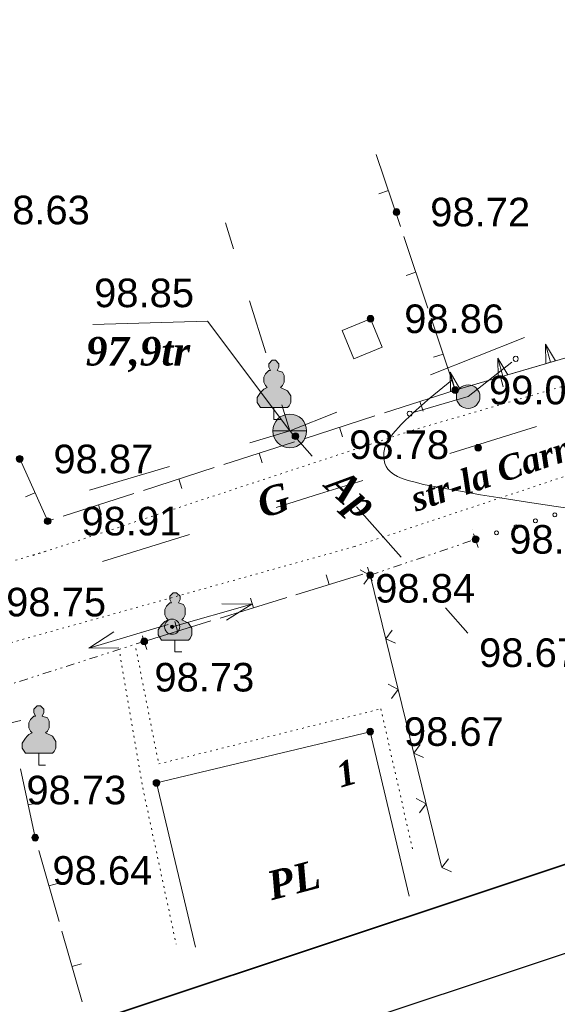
# Model space of a CAD drawing. Header units: millimetres. Extents: x 9396 to 25236, y 15106 to 31102.
# Tile 60 of 256: x 10472 to 10504, y 16443 to 16502. Entities that reach past the tile are written whole.
import ezdxf
from ezdxf.enums import TextEntityAlignment as Align

# ---------------------------------------------------------------- set-up
doc = ezdxf.new("R2010")
doc.units = ezdxf.units.MM
for name, pattern in [('DIVIDE', [1.25, 0.5, -0.25, 0, -0.25, 0, -0.25]), ('DOT', [0.25, 0, -0.25]), ('HIDDEN', [0.375, 0.25, -0.125])]:
    doc.linetypes.add(name, pattern=pattern)
for name, color, linetype, lineweight, true_color in [('1001010', 7, 'Continuous', 9, 0x000000), ('10010110', 7, 'Continuous', 20, 0xa25100), ('10010230', 7, 'Continuous', 20, 0x000000), ('1002020', 7, 'Continuous', 9, 0x000000), ('1060000', 7, 'Continuous', 9, 0x000000), ('1070000', 7, 'DOT', 9, 0x000000), ('2030012', 7, 'Continuous', 9, 0x000000), ('2030023', 7, 'Continuous', 9, 0x000000), ('21100200', 7, 'HIDDEN', 0, 0x800080), ('3000105', 7, 'DIVIDE', 9, 0x000000), ('3000220', 7, 'Continuous', 9, 0x000000), ('3000260', 7, 'Continuous', 9, 0x000000), ('4000091', 7, 'Continuous', 9, 0x000000), ('4000210', 7, 'Continuous', 9, 0x000000), ('5010210', 7, 'Continuous', 20, 0x008000), ('5010420', 7, 'Continuous', 9, 0x000000), ('6011210', 1, 'Continuous', 9, 0xff0000), ('8010120', 7, 'Continuous', 20, 0x0080ff), ('9010110', 7, 'Continuous', 9, 0x000000)]:
    doc.layers.add(name, color=color, linetype=linetype, lineweight=lineweight, true_color=true_color)
doc.layers.add('Рамка', color=7, linetype='Continuous', lineweight=35)
doc.styles.add('1', font='timesbi.ttf', dxfattribs={"height": 0.00127})
doc.styles.add('10', font='timesbi.ttf', dxfattribs={"height": 0.001481})
doc.styles.add('12', font='timesbi.ttf', dxfattribs={"height": 0.001693})
doc.styles.add('2', font='timesbi.ttf', dxfattribs={"height": 0.001693})
doc.styles.add('3', font='timesbi.ttf', dxfattribs={"height": 0.001693})
doc.styles.add('9', font='timesbi.ttf', dxfattribs={"height": 0.001693})
doc.styles.add('F2', font='arial.ttf', dxfattribs={"height": 0.001693})

# ---------------------------------------------------------------- blocks, each defined once
blk = doc.blocks.new('SYMBOL21100200')
at = {"true_color": 0x800080}
h = blk.add_hatch(color=216, dxfattribs=at)
edge = h.paths.add_edge_path()
edge.add_arc((0, 0), 0.1, 0, 360)
at = {"color": 216, "linetype": 'Continuous', "lineweight": 0, "true_color": 0x800080}
blk.add_circle((0, 0), 0.1, dxfattribs=at)
blk = doc.blocks.new('SYMBOL4000210')
at = {"true_color": 0xffffff}
blk.add_hatch(color=7, dxfattribs=at).paths.add_polyline_path([(0.05, 1.75), (-0.05, 1.75), (-0.15, 1.65), (-0.15, 1.55), (-0.1, 1.45), (-0.15, 1.45), (-0.25, 1.35), (-0.3, 1.25), (-0.3, 1.1), (-0.25, 1), (-0.2, 0.95), (-0.3, 0.9), (-0.35, 0.85), (-0.4, 0.8), (-0.5, 0.65), (-0.5, 0.5), (-0.4, 0.35), (-0.3, 0.35), (-0.1, 0.35), (0, 0.35), (0.15, 0.35), (0.4, 0.35), (0.45, 0.4), (0.5, 0.5), (0.5, 0.7), (0.4, 0.85), (0.2, 0.95), (0.25, 1), (0.3, 1.1), (0.3, 1.3), (0.25, 1.4), (0.1, 1.45), (0.15, 1.55), (0.15, 1.65)])
at = {"color": 18, "linetype": 'Continuous', "lineweight": 0, "true_color": 0x000000, "flags": 128}
blk.add_lwpolyline([(0.05, 1.75), (-0.05, 1.75), (-0.15, 1.65), (-0.15, 1.55), (-0.1, 1.45), (-0.15, 1.45), (-0.25, 1.35), (-0.3, 1.25), (-0.3, 1.1), (-0.25, 1), (-0.2, 0.95), (-0.3, 0.9), (-0.35, 0.85), (-0.4, 0.8), (-0.5, 0.65), (-0.5, 0.5), (-0.4, 0.35), (-0.3, 0.35), (-0.1, 0.35), (0, 0.35), (0.15, 0.35), (0.4, 0.35), (0.45, 0.4), (0.5, 0.5), (0.5, 0.7), (0.4, 0.85), (0.2, 0.95), (0.25, 1), (0.3, 1.1), (0.3, 1.3), (0.25, 1.4), (0.1, 1.45), (0.15, 1.55), (0.15, 1.65), (0.05, 1.75)], close=True, dxfattribs=at)
blk.add_lwpolyline([(0, 0.35), (0, 0), (0.2, 0)], dxfattribs=at)
blk = doc.blocks.new('SYMBOL5010420')
at = {"true_color": 0xffffff}
h = blk.add_hatch(color=7, dxfattribs=at)
edge = h.paths.add_edge_path()
edge.add_arc((0, 0), 0.5, 0, 360)
at = {"color": 18, "linetype": 'Continuous', "lineweight": 9, "true_color": 0x000000, "flags": 128}
blk.add_lwpolyline([(-0.5, 0), (0.5, 0)], dxfattribs=at)
at = {"color": 18, "linetype": 'Continuous', "lineweight": 9, "true_color": 0x000000}
blk.add_circle((0, 0), 0.5, dxfattribs=at)
blk = doc.blocks.new('SYMBOL2030012')
at = {"true_color": 0xffffff}
h = blk.add_hatch(color=7, dxfattribs=at)
edge = h.paths.add_edge_path()
edge.add_arc((0, 0), 0.225, 0, 360)
at = {"true_color": 0x000000}
h = blk.add_hatch(color=18, dxfattribs=at)
edge = h.paths.add_edge_path()
edge.add_arc((0, 0), 0.05, 0, 360)
at = {"color": 18, "linetype": 'Continuous', "lineweight": 0, "true_color": 0x000000}
for radius in [0.225, 0.05]:
    blk.add_circle((0, 0), radius, dxfattribs=at)
blk = doc.blocks.new('SYMBOL2030023')
at = {"true_color": 0xffffff}
h = blk.add_hatch(color=7, dxfattribs=at)
edge = h.paths.add_edge_path()
edge.add_arc((0, 0), 0.35, 0, 360)
at = {"color": 18, "linetype": 'Continuous', "lineweight": 0, "true_color": 0x000000}
blk.add_circle((0, 0), 0.35, dxfattribs=at)

msp = doc.modelspace()

# ---------------------------------------------------------------- linework, layer by layer
at = {"layer": '1001010', "color": 253}
msp.add_line((10493.458, 16482.257), (10491.778, 16481.557), dxfattribs=at)
for points in [[(10491.778, 16481.557, 0), (10491.078, 16483.237, 0), (10492.758, 16483.937, 0), (10493.458, 16482.257, 0)], [(10482.398, 16446.73, 0), (10480.078, 16456.457, 0), (10492.738, 16459.477, 0), (10495.058, 16449.75, 0)]]:
    msp.add_polyline3d(points, dxfattribs=at)
at = {"layer": '10010110'}
msp.add_polyline3d([(10497.585, 16480.293, 0), (10496.287, 16479.247, 0), (10495.298, 16478.384, 0), (10494.578, 16477.683, 0), (10494.083, 16477.119, 0), (10493.774, 16476.67, 0), (10493.608, 16476.312, 0), (10493.544, 16476.024, 0), (10493.541, 16475.781, 0), (10493.565, 16475.563, 0), (10493.612, 16475.366, 0), (10493.687, 16475.188, 0), (10493.796, 16475.025, 0), (10493.941, 16474.875, 0), (10494.128, 16474.738, 0), (10494.36, 16474.609, 0), (10494.643, 16474.488, 0), (10494.984, 16474.371, 0), (10495.399, 16474.254, 0), (10495.908, 16474.133, 0), (10496.532, 16474.004, 0), (10497.289, 16473.862, 0), (10498.2, 16473.702, 0), (10499.285, 16473.52, 0), (10500.563, 16473.311, 0), (10502.05, 16473.074, 0), (10503.75, 16472.814, 0), (10505.662, 16472.541, 0)], dxfattribs=at)
at = {"layer": '10010230', "color": 253}
for p, q in [((10503.431, 16481.367, 63.894), (10503.121, 16482.427, 63.894)), ((10500.601, 16480.547, 63.894), (10500.301, 16481.597, 63.894)), ((10497.781, 16479.717, 63.894), (10497.471, 16480.777, 63.894))]:
    msp.add_line(p, q, dxfattribs=at)
for points in [[(10520.238, 16486.817, 63.894), (10509.412, 16483.111, 63.894), (10497.778, 16479.717, 63.894)], [(10503.711, 16481.447, 63.894), (10503.121, 16482.427, 63.894), (10503.151, 16481.287, 63.894)], [(10500.891, 16480.627, 63.894), (10500.301, 16481.597, 63.894), (10500.321, 16480.457, 63.894)], [(10498.061, 16479.797, 63.894), (10497.471, 16480.777, 63.894), (10497.491, 16479.637, 63.894)]]:
    msp.add_polyline3d(points, dxfattribs=at)
for points in [[(10503.711, 16481.447, 63.894), (10503.121, 16482.427, 63.894), (10503.151, 16481.287, 63.894), (10503.711, 16481.447, 63.894)], [(10500.891, 16480.627, 63.894), (10500.301, 16481.597, 63.894), (10500.321, 16480.457, 63.894), (10500.891, 16480.627, 63.894)], [(10498.061, 16479.797, 63.894), (10497.471, 16480.777, 63.894), (10497.491, 16479.637, 63.894), (10498.061, 16479.797, 63.894)]]:
    msp.add_polyline3d(points, close=True, dxfattribs=at)
at = {"layer": '1002020', "color": 253}
msp.add_line((10493.458, 16482.257), (10491.778, 16481.557), dxfattribs=at)
msp.add_polyline3d([(10491.778, 16481.557, 0), (10491.078, 16483.237, 0), (10492.758, 16483.937, 0), (10493.458, 16482.257, 0)], dxfattribs=at)
at = {"layer": '1060000', "color": 253}
msp.add_polyline3d([(10487.978, 16477.297, 0), (10483.099, 16483.793, 0), (10476.307, 16483.607, 0)], dxfattribs=at)
at = {"layer": '1070000', "color": 253}
for p, q in [((10495.233, 16477.327), (10512.431, 16482.354)), ((10472.782, 16469.922), (10495.233, 16477.327)), ((10491.793, 16470.447), (10460.572, 16461.716)), ((10409.772, 16450.868), (10473.537, 16470.183))]:
    msp.add_line(p, q, dxfattribs=at)
for points in [[(10491.793, 16470.447, 0), (10526.718, 16482.089, 0), (10529.893, 16480.766, 0)], [(10477.922, 16464.073, 0), (10479.27, 16456.169, 0), (10481.246, 16446.917, 0)], [(10478.866, 16464.41, 0), (10480.213, 16457.583, 0), (10493.373, 16460.84, 0), (10495.259, 16452.486, 0)]]:
    msp.add_polyline3d(points, dxfattribs=at)
at = {"layer": '3000105', "color": 253}
for p, q in [((10499.139, 16470.404), (10498.785, 16471.446)), ((10492.74, 16468.76), (10498.978, 16470.877)), ((10492.579, 16469.233), (10492.933, 16468.192)), ((10479.511, 16464.361), (10479.175, 16465.409)), ((10479.358, 16464.837), (10470.998, 16462.157))]:
    msp.add_line(p, q, dxfattribs=at)
at = {"layer": '3000220', "color": 253}
for p, q in [((10494.531, 16489.397), (10493.101, 16493.657)), ((10493.821, 16491.527), (10493.251, 16491.337)), ((10496.151, 16484.557), (10494.731, 16488.817)), ((10495.441, 16486.687), (10494.871, 16486.497)), ((10497.781, 16479.717), (10496.351, 16483.977)), ((10497.061, 16481.847), (10496.491, 16481.657)), ((10503.121, 16481.267), (10497.781, 16479.717)), ((10500.451, 16480.497), (10500.621, 16479.917)), ((10497.781, 16479.717), (10493.591, 16478.367)), ((10495.681, 16479.047), (10495.871, 16478.477)), ((10493.021, 16478.187), (10488.831, 16476.837)), ((10490.921, 16477.517), (10491.111, 16476.947)), ((10488.261, 16476.657), (10484.071, 16475.307)), ((10486.161, 16475.987), (10486.351, 16475.417)), ((10483.501, 16475.127), (10479.311, 16473.777)), ((10481.411, 16474.457), (10481.591, 16473.887)), ((10472.881, 16473.637), (10472.331, 16473.387)), ((10478.741, 16473.597), (10474.551, 16472.257)), ((10476.651, 16472.927), (10476.831, 16472.357)), ((10488.341, 16467.597), (10492.301, 16468.817)), ((10490.321, 16468.207), (10490.141, 16468.787)), ((10483.851, 16466.217), (10487.801, 16467.437)), ((10485.831, 16466.827), (10485.651, 16467.397)), ((10479.361, 16464.837), (10483.311, 16466.057)), ((10481.331, 16465.447), (10481.161, 16466.017)), ((10471.451, 16460.017), (10472.041, 16460.147)), ((10472.481, 16455.167), (10473.071, 16455.287)), ((10473.111, 16452.457), (10474.311, 16448.257)), ((10473.711, 16450.357), (10474.291, 16450.527)), ((10474.471, 16447.687), (10475.671, 16443.487)), ((10475.071, 16445.587), (10475.651, 16445.747))]:
    msp.add_line(p, q, dxfattribs=at)
for points in [[(10473.981, 16472.067, 0), (10473.641, 16471.957, 0), (10471.981, 16475.637, 0)], [(10472.031, 16457.297, 0), (10472.901, 16453.217, 0), (10472.951, 16453.027, 0)]]:
    msp.add_polyline3d(points, dxfattribs=at)
at = {"layer": '3000260', "color": 253}
msp.add_line((10492.74, 16468.76), (10496.963, 16451.506), dxfattribs=at)
for points in [[(10492.151, 16469.067, 0), (10492.741, 16468.747, 0), (10492.361, 16468.217, 0)], [(10494.051, 16465.497, 0), (10493.661, 16464.987, 0), (10494.241, 16464.737, 0)], [(10493.811, 16462.297, 0), (10494.401, 16461.987, 0), (10494.011, 16461.447, 0)], [(10495.711, 16458.727, 0), (10495.321, 16458.217, 0), (10495.901, 16457.967, 0)], [(10495.461, 16455.527, 0), (10496.061, 16455.217, 0), (10495.671, 16454.677, 0)], [(10497.371, 16451.957, 0), (10496.981, 16451.447, 0), (10497.551, 16451.197, 0)]]:
    msp.add_polyline3d(points, dxfattribs=at)
at = {"layer": '4000091', "color": 253}
for points in [[(10503.681, 16472.207, 0), (10503.741, 16472.227, 0), (10503.781, 16472.267, 0), (10503.801, 16472.327, 0), (10503.781, 16472.387, 0), (10503.741, 16472.427, 0), (10503.681, 16472.447, 0), (10503.621, 16472.427, 0), (10503.581, 16472.387, 0), (10503.561, 16472.327, 0), (10503.581, 16472.267, 0), (10503.621, 16472.227, 0), (10503.681, 16472.207, 0)], [(10501.381, 16471.497, 0), (10501.441, 16471.517, 0), (10501.481, 16471.557, 0), (10501.501, 16471.617, 0), (10501.481, 16471.677, 0), (10501.441, 16471.717, 0), (10501.381, 16471.737, 0), (10501.321, 16471.717, 0), (10501.271, 16471.677, 0), (10501.261, 16471.617, 0), (10501.271, 16471.557, 0), (10501.321, 16471.517, 0), (10501.381, 16471.497, 0)], [(10502.531, 16471.847, 0), (10502.591, 16471.867, 0), (10502.631, 16471.907, 0), (10502.651, 16471.967, 0), (10502.631, 16472.027, 0), (10502.591, 16472.077, 0), (10502.531, 16472.087, 0), (10502.471, 16472.077, 0), (10502.421, 16472.027, 0), (10502.411, 16471.967, 0), (10502.421, 16471.907, 0), (10502.471, 16471.867, 0), (10502.531, 16471.847, 0)], [(10499.071, 16470.787, 0), (10499.131, 16470.807, 0), (10499.181, 16470.847, 0), (10499.191, 16470.907, 0), (10499.181, 16470.967, 0), (10499.131, 16471.007, 0), (10499.071, 16471.027, 0), (10499.011, 16471.007, 0), (10498.971, 16470.967, 0), (10498.951, 16470.907, 0), (10498.971, 16470.847, 0), (10499.011, 16470.807, 0), (10499.071, 16470.787, 0)], [(10500.221, 16471.137, 0), (10500.291, 16471.157, 0), (10500.331, 16471.197, 0), (10500.351, 16471.267, 0), (10500.331, 16471.327, 0), (10500.291, 16471.367, 0), (10500.221, 16471.387, 0), (10500.161, 16471.367, 0), (10500.121, 16471.327, 0), (10500.101, 16471.267, 0), (10500.121, 16471.197, 0), (10500.161, 16471.157, 0), (10500.221, 16471.137, 0)]]:
    msp.add_polyline3d(points, close=True, dxfattribs=at)
at = {"layer": '5010210'}
for p, q in [((10484.171, 16489.617), (10484.651, 16488.077)), ((10486.551, 16481.917), (10485.601, 16484.997)), ((10501.881, 16482.827), (10496.321, 16480.617)), ((10487.501, 16478.837), (10487.981, 16477.297)), ((10487.981, 16477.297), (10490.761, 16478.407)), ((10485.611, 16476.597), (10487.981, 16477.297)), ((10489.301, 16475.797, 23.741), (10487.981, 16477.297, 23.741)), ((10480.861, 16475.197), (10476.121, 16473.787)), ((10491.931, 16472.807, 23.741), (10494.571, 16469.817, 23.741)), ((10498.521, 16465.327, 23.741), (10497.211, 16466.827, 23.741))]:
    msp.add_line(p, q, dxfattribs=at)
at = {"layer": '6011210'}
for p, q in [((10481.009, 16465.705), (10485.722, 16467.045)), ((10480.773, 16465.836), (10476.075, 16464.445))]:
    msp.add_line(p, q, dxfattribs=at)
for points in [[(10483.95, 16467.061, 0), (10485.722, 16467.045, 0), (10485.722, 16467.045, 0), (10484.224, 16466.1, 0)], [(10477.847, 16464.448, 0), (10476.075, 16464.445, 0), (10476.075, 16464.445, 0), (10477.563, 16465.407, 0)]]:
    msp.add_polyline3d(points, dxfattribs=at)
at = {"layer": '8010120'}
for p, q in [((10497.451, 16475.967), (10502.591, 16477.567)), ((10492.311, 16474.367), (10489.741, 16473.567)), ((10489.741, 16473.567), (10487.171, 16472.767)), ((10476.891, 16469.567), (10482.031, 16471.167))]:
    msp.add_line(p, q, dxfattribs=at)
at = {"layer": '9010110', "color": 253}
for q in [(10501.131, 16481.378), (10495.376, 16478.408)]:
    msp.add_line((10498.545, 16479.327), q, dxfattribs=at)
for points in [[(10501.516, 16481.564, 0), (10501.496, 16481.639, 0), (10501.441, 16481.694, 0), (10501.366, 16481.714, 0), (10501.291, 16481.694, 0), (10501.236, 16481.639, 0), (10501.216, 16481.564, 0), (10501.236, 16481.489, 0), (10501.291, 16481.434, 0), (10501.366, 16481.414, 0), (10501.441, 16481.434, 0), (10501.496, 16481.489, 0), (10501.516, 16481.564, 0)], [(10495.238, 16478.324, 0), (10495.217, 16478.399, 0), (10495.163, 16478.454, 0), (10495.088, 16478.474, 0), (10495.013, 16478.454, 0), (10494.958, 16478.399, 0), (10494.938, 16478.324, 0), (10494.958, 16478.249, 0), (10495.013, 16478.194, 0), (10495.088, 16478.174, 0), (10495.163, 16478.194, 0), (10495.217, 16478.249, 0), (10495.238, 16478.324, 0)]]:
    msp.add_polyline3d(points, close=True, dxfattribs=at)
at = {"layer": 'Defpoints'}
msp.add_lwpolyline([(10137.95, 16637.544), (10562.552, 16778.715), (10656.256, 16496.882), (10231.654, 16355.71)], close=True, dxfattribs=at)
at = {"layer": 'Рамка'}
msp.add_lwpolyline([(10158.506, 16639.109), (10559.385, 16772.393), (10649.933, 16500.049), (10249.055, 16366.765)], close=True, dxfattribs=at)

# ---------------------------------------------------------------- block references
at = {"layer": '2030012', "color": 253, "xscale": 2, "yscale": 2, "zscale": 2}
msp.add_blockref('SYMBOL2030012', (10481.009, 16465.705), dxfattribs=at)
at = {"layer": '2030023', "color": 253, "xscale": 2, "yscale": 2, "zscale": 2}
msp.add_blockref('SYMBOL2030023', (10498.545, 16479.327, 25.999), dxfattribs=at)
at = {"layer": '21100200', "xscale": 2, "yscale": 2, "zscale": 2}
for p in [(10494.298, 16490.257, 197.44), (10492.758, 16483.937, 197.72), (10497.778, 16479.717, 198.12), (10488.31, 16476.99, 197.696), (10499.138, 16476.302, 197.563), (10471.978, 16475.637, 197.74), (10473.638, 16471.957, 197.82), (10498.978, 16470.877, 197.8), (10492.74, 16468.76, 197.689), (10479.358, 16464.837, 197.46), (10492.738, 16459.497, 197.34), (10480.078, 16456.457, 197.46), (10472.898, 16453.217, 197.28)]:
    msp.add_blockref('SYMBOL21100200', p, dxfattribs=at)
at = {"layer": '4000210', "color": 253, "xscale": 2, "yscale": 2, "zscale": 2}
for p in [(10487.038, 16477.977), (10481.178, 16464.217), (10473.118, 16457.517)]:
    msp.add_blockref('SYMBOL4000210', p, dxfattribs=at)
at = {"layer": '5010420', "color": 253, "xscale": 2, "yscale": 2, "zscale": 2}
msp.add_blockref('SYMBOL5010420', (10487.978, 16477.297), dxfattribs=at)

# ---------------------------------------------------------------- texts
at = {"layer": '1001010', "color": 1, "true_color": 0xff0000, "style": '10'}
msp.add_text('1', height=1.481, rotation=16, dxfattribs=at).set_placement((10490.788, 16456.884), align=Align.MIDDLE_LEFT)
at = {"layer": '1001010', "color": 253, "style": '9'}
msp.add_text('PL', height=1.693, rotation=14.7, dxfattribs=at).set_placement((10486.688, 16450.324), align=Align.MIDDLE_LEFT)
at = {"layer": '1070000', "color": 253, "style": '1'}
msp.add_text('str-la Carmanova', height=1.46823, rotation=18.6, dxfattribs=at).set_placement((10495.223, 16473.208), align=Align.MIDDLE_LEFT)
at = {"layer": '21100200', "color": 253, "style": 'F2'}
for s, p in [('98.63', (10470.218, 16490.377, 197.26)), ('98.72', (10496.298, 16490.257, 197.44)), ('98.85', (10476.39, 16485.47, -0.004)), ('98.86', (10494.758, 16483.937, 197.72)), ('99.06', (10499.778, 16479.717, 198.12)), ('98.78', (10491.498, 16476.482, 9.063)), ('98.87', (10473.978, 16475.637, 197.74)), ('98.91', (10475.638, 16471.957, 197.82)), ('98.90', (10500.978, 16470.877, 197.8)), ('98.84', (10493.04, 16467.98, 141.429)), ('98.75', (10471.179, 16467.165, 197.494)), ('98.67', (10499.194, 16464.17, 197.34)), ('98.73', (10479.958, 16462.717, 22.1)), ('98.67', (10494.738, 16459.497, 197.34)), ('98.73', (10472.378, 16456.037, 197.46)), ('98.64', (10473.918, 16451.277, 197.28))]:
    msp.add_text(s, height=1.693, dxfattribs=at).set_placement(p, align=Align.MIDDLE_LEFT)
at = {"layer": '5010210', "color": 253, "style": '3'}
msp.add_text('Ap', height=1.693, rotation=317.8, dxfattribs=at).set_placement((10490.551, 16474.592, 23.741), align=Align.MIDDLE_LEFT)
at = {"layer": '5010420', "color": 253, "style": '12'}
msp.add_text('97,9tr', height=1.693, dxfattribs=at).set_placement((10475.898, 16482.017), align=Align.MIDDLE_LEFT)
at = {"layer": '8010120', "color": 253, "style": '2'}
msp.add_text('G', height=1.693, rotation=17, dxfattribs=at).set_placement((10486.121, 16472.932), align=Align.MIDDLE_LEFT)

doc.saveas('drawing.dxf')
